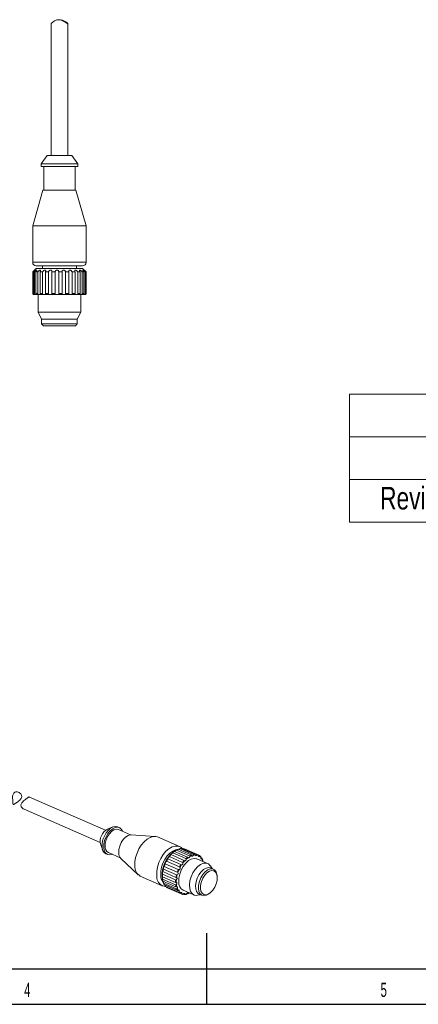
# Model space of a CAD drawing. Header units: millimetres. Extents: x 15 to 415, y 5 to 292.
# Tile 7 of 22: x 184 to 240, y 5 to 143. Entities that reach past the tile are written whole.
import ezdxf

# ---------------------------------------------------------------- set-up
doc = ezdxf.new("R2010")
doc.units = ezdxf.units.MM
doc.layers.add('SLD-0', color=179, linetype='Continuous')
doc.styles.add('SLDTEXTSTYLE1', font='TXT', dxfattribs={"width": 0.75})
doc.styles.add('SLDTEXTSTYLE2', font='TXT', dxfattribs={"width": 0.589474})

# ---------------------------------------------------------------- blocks, each defined once
blk = doc.blocks.new('SW_TABLEANNOTATION_0')
at = {"color": 0, "linetype": 'Continuous', "lineweight": 0}
for p, q in [((0, 0), (0, -18)), ((180, 0), (0, 0)), ((0, -6), (180, -6)), ((0, -12), (180, -12)), ((0, -18), (180, -18))]:
    blk.add_line(p, q, dxfattribs=at)
at = {"color": 0, "linetype": 'Continuous', "lineweight": 0, "insert": (4.32, -13.02), "char_height": 3.175, "attachment_point": 1, "style": 'SLDTEXTSTYLE1'}
blk.add_mtext('Revision', dxfattribs=at)

msp = doc.modelspace()

# ---------------------------------------------------------------- linework, layer by layer
at = {"color": 7, "linetype": 'Continuous', "lineweight": 15}
for p, q in [((188.225515, 142.820285), (188.225515, 124.30814)), ((190.575515, 124.30814), (190.575515, 142.81874)), ((187.661038, 124.30814), (186.825515, 123.15814)), ((186.825515, 123.15814), (186.825515, 122.75814)), ((189.159619, 123.15814), (186.825515, 123.15814)), ((187.661038, 124.30814), (189.237784, 124.30814)), ((191.975515, 123.15814), (189.159619, 123.15814)), ((189.237784, 124.30814), (191.139991, 124.30814)), ((191.975515, 123.15814), (191.139991, 124.30814)), ((191.975515, 122.75814), (191.975515, 123.15814)), ((186.825515, 122.75814), (189.159619, 122.75814)), ((187.200515, 122.75814), (187.200515, 119.45814)), ((189.159619, 122.75814), (191.975515, 122.75814)), ((191.600515, 119.45814), (191.600515, 122.75814)), ((187.084241, 119.45814), (185.650515, 114.45814)), ((187.084241, 119.45814), (189.183823, 119.45814)), ((189.183823, 119.45814), (191.716788, 119.45814)), ((193.150515, 114.45814), (191.716788, 119.45814)), ((185.650515, 114.45814), (185.650515, 109.33314)), ((189.049696, 114.45814), (185.650515, 114.45814)), ((193.150515, 114.45814), (189.049696, 114.45814)), ((193.150515, 109.33314), (193.150515, 114.45814)), ((186.150515, 108.48314), (185.650515, 107.98314)), ((185.650515, 107.98314), (185.650515, 104.93314)), ((185.669789, 107.98314), (185.650515, 107.98314)), ((185.669789, 104.93314), (185.669789, 107.98314)), ((185.895188, 107.98314), (185.753402, 107.98314)), ((185.753402, 107.98314), (185.753402, 104.93314)), ((185.895188, 104.93314), (185.895188, 107.98314)), ((186.35947, 107.98314), (186.103467, 107.98314)), ((186.103467, 107.98314), (186.103467, 104.93314)), ((189.096472, 108.83314), (186.150515, 108.83314)), ((186.150515, 108.48314), (189.096472, 108.48314)), ((186.35947, 104.93314), (186.35947, 107.98314)), ((187.030994, 107.98314), (186.67822, 107.98314)), ((186.67822, 107.98314), (186.67822, 104.93314)), ((187.025515, 108.83314), (187.025515, 108.48314)), ((187.030994, 104.93314), (187.030994, 107.98314)), ((187.863996, 107.98314), (187.438493, 107.98314)), ((187.438493, 107.98314), (187.438493, 104.93314)), ((187.863996, 104.93314), (187.863996, 107.98314)), ((188.80171, 107.98314), (188.332474, 107.98314)), ((188.332474, 107.98314), (188.332474, 104.93314)), ((188.80171, 104.93314), (188.80171, 107.98314)), ((192.650515, 108.83314), (189.096472, 108.83314)), ((189.096472, 108.48314), (192.650515, 108.48314)), ((189.780232, 107.98314), (189.299241, 107.98314)), ((189.299241, 107.98314), (189.299241, 104.93314)), ((189.780232, 104.93314), (189.780232, 107.98314)), ((190.732876, 107.98314), (190.272909, 107.98314)), ((190.272909, 107.98314), (190.272909, 104.93314)), ((190.732876, 104.93314), (190.732876, 107.98314)), ((191.594722, 107.98314), (191.187125, 107.98314)), ((191.187125, 107.98314), (191.187125, 104.93314)), ((191.594722, 104.93314), (191.594722, 107.98314)), ((191.775515, 108.48314), (191.775515, 108.83314)), ((192.307037, 107.98314), (191.979586, 107.98314)), ((191.979586, 107.98314), (191.979586, 104.93314)), ((192.307037, 104.93314), (192.307037, 107.98314)), ((192.821276, 107.98314), (192.596288, 107.98314)), ((192.596288, 107.98314), (192.596288, 104.93314)), ((193.150515, 107.98314), (192.650515, 108.48314)), ((192.821276, 104.93314), (192.821276, 107.98314)), ((193.102397, 107.98314), (192.995204, 107.98314)), ((192.995204, 107.98314), (192.995204, 104.93314)), ((193.102397, 104.93314), (193.102397, 107.98314)), ((193.150515, 107.98314), (193.149147, 107.98314)), ((193.149147, 107.98314), (193.149147, 104.93314)), ((193.150515, 104.93314), (193.150515, 107.98314)), ((185.771066, 104.83314), (185.750515, 104.83314)), ((185.753402, 104.93314), (185.895188, 104.93314)), ((185.771066, 104.83314), (185.847917, 104.83314)), ((185.994845, 104.83314), (185.846676, 104.83314)), ((185.994845, 104.83314), (186.185676, 104.83314)), ((186.103467, 104.93314), (186.35947, 104.93314)), ((186.450714, 104.83314), (186.183187, 104.83314)), ((186.400515, 104.83314), (186.400515, 102.314445)), ((186.450714, 104.83314), (186.738953, 104.83314)), ((186.67822, 104.93314), (187.030994, 104.93314)), ((187.107607, 104.83314), (186.738953, 104.83314)), ((187.107607, 104.83314), (187.476101, 104.83314)), ((187.438493, 104.93314), (187.863996, 104.93314)), ((187.920758, 104.83314), (187.476101, 104.83314)), ((187.920758, 104.83314), (188.344394, 104.83314)), ((188.332474, 104.93314), (188.80171, 104.93314)), ((188.834752, 104.83314), (188.344394, 104.83314)), ((188.834752, 104.83314), (189.28466, 104.83314)), ((189.787302, 104.83314), (189.28466, 104.83314)), ((189.299241, 104.93314), (189.780232, 104.93314)), ((189.787302, 104.83314), (190.232821, 104.83314)), ((190.713493, 104.83314), (190.232821, 104.83314)), ((190.272909, 104.93314), (190.732876, 104.93314)), ((190.713493, 104.83314), (191.124262, 104.83314)), ((191.550206, 104.83314), (191.124262, 104.83314)), ((191.187125, 104.93314), (191.594722, 104.93314)), ((191.550206, 104.83314), (191.898232, 104.83314)), ((192.240422, 104.83314), (191.898232, 104.83314)), ((191.979586, 104.93314), (192.307037, 104.93314)), ((192.240422, 104.83314), (192.501987, 104.83314)), ((192.400515, 102.314445), (192.400515, 104.83314)), ((192.737103, 104.83314), (192.501987, 104.83314)), ((192.596288, 104.93314), (192.821276, 104.93314)), ((192.73486, 104.83314), (192.894382, 104.83314)), ((193.0064, 104.83314), (192.894382, 104.83314)), ((192.995204, 104.93314), (193.102397, 104.93314)), ((193.005686, 104.83314), (193.048675, 104.83314)), ((186.400515, 102.314445), (186.900515, 101.33314)), ((186.400515, 102.314445), (192.400515, 102.314445)), ((191.900515, 101.33314), (192.400515, 102.314445)), ((186.900515, 101.33314), (186.900515, 100.68314)), ((191.900515, 101.33314), (186.900515, 101.33314)), ((191.900515, 100.68314), (191.900515, 101.33314)), ((186.900515, 100.68314), (187.150515, 100.43314)), ((186.900515, 100.68314), (189.166635, 100.68314)), ((189.190023, 100.43314), (187.150515, 100.43314)), ((189.166635, 100.68314), (191.900515, 100.68314)), ((191.650515, 100.43314), (189.190023, 100.43314)), ((191.650515, 100.43314), (191.900515, 100.68314)), ((195.879901, 29.629535), (185.197226, 34.298373)), ((184.444843, 32.575491), (195.127015, 27.906873)), ((196.888022, 30.095482), (196.148504, 29.791671)), ((197.798713, 30.013217), (197.558883, 30.118035)), ((199.351558, 29.00715), (197.678572, 29.738324)), ((202.807958, 28.782506), (199.482142, 29.010031)), ((206.22447, 27.356615), (203.151641, 28.699588)), ((195.19047, 27.599613), (195.469815, 26.850511)), ((195.908943, 26.34284), (196.148773, 26.238022)), ((196.268915, 26.512915), (197.9419, 25.781741)), ((205.301313, 26.468524), (207.130022, 25.669292)), ((205.496245, 26.637102), (205.308666, 26.499716)), ((207.379528, 25.877659), (205.55082, 26.676892)), ((205.814732, 26.850957), (207.64344, 26.051724)), ((207.897974, 26.175802), (206.069266, 26.975034)), ((206.32936, 27.056406), (208.158068, 26.257173)), ((208.400284, 26.288506), (206.571576, 27.087738)), ((206.810127, 27.070871), (206.716312, 27.024482)), ((206.810127, 27.070871), (208.638835, 26.271638)), ((208.852226, 26.20809), (207.023518, 27.007323)), ((198.028485, 25.683946), (200.454516, 23.397641)), ((206.071827, 24.127889), (204.243119, 24.927121)), ((204.415594, 25.287244), (206.244302, 24.488011)), ((206.434245, 24.817581), (204.605537, 25.616814)), ((204.824094, 25.935171), (206.652802, 25.135939)), ((206.880278, 25.414395), (205.051569, 26.213628)), ((210.192431, 24.967626), (208.682281, 25.627634)), ((208.884942, 26.167572), (209.052978, 26.094133)), ((209.234527, 25.796956), (209.372272, 25.736754)), ((203.909529, 23.829087), (205.738238, 23.029854)), ((205.817721, 23.392319), (203.989013, 24.191551)), ((204.103653, 24.568898), (205.932361, 23.769665)), ((210.816043, 24.258544), (210.58204, 24.623349)), ((211.010335, 24.17363), (210.620611, 24.343958)), ((200.748815, 23.201731), (203.821645, 21.858758)), ((203.828476, 23.112921), (203.862274, 22.819241)), ((203.846452, 23.118228), (205.67516, 22.318996)), ((205.689245, 22.661), (203.860537, 23.460233)), ((205.695155, 21.98377), (203.866446, 22.783003)), ((203.918719, 22.484766), (205.747427, 21.685533)), ((205.835046, 21.406782), (204.006338, 22.206014)), ((211.539133, 23.156135), (211.520333, 23.319494)), ((203.821645, 21.858758), (203.769507, 21.88337)), ((204.121407, 21.971868), (205.950115, 21.172636)), ((206.099387, 20.969355), (204.270678, 21.768588)), ((204.440701, 21.61449), (206.26941, 20.815257)), ((204.632283, 21.53076), (204.641453, 21.500533)), ((206.470162, 20.7013), (204.641453, 21.500533)), ((206.760021, 21.229348), (208.270171, 20.569341)), ((207.424413, 20.733588), (207.298992, 20.788404)), ((210.381725, 20.714267), (210.514386, 20.811431)), ((206.922103, 20.620885), (206.777276, 20.684181)), ((208.78748, 20.517251), (209.21416, 20.593306)), ((209.018727, 20.67872), (209.408452, 20.508392))]:
    msp.add_line(p, q, dxfattribs=at)
at = {"color": 8, "linetype": 'Continuous', "lineweight": 15}
for p, q in [((185.650515, 109.33314), (189.049696, 109.33314)), ((189.049696, 109.33314), (193.150515, 109.33314)), ((185.650515, 104.93314), (185.669789, 104.93314)), ((193.149147, 104.93314), (193.150515, 104.93314))]:
    msp.add_line(p, q, dxfattribs=at)
at = {"color": 7, "linetype": 'Continuous', "lineweight": 15, "flags": 128}
for points in [[(188.235921, 142.820285), (188.231083, 142.824834), (188.299659, 142.898215), (188.451907, 143.02633), (188.719555, 143.205607), (189.013403, 143.334133), (189.265756, 143.375403), (189.527143, 143.346492), (189.8415, 143.230184), (190.204859, 143.025392), (190.433352, 142.88079), (190.54746, 142.815342), (190.572992, 142.819754), (190.513605, 142.886627), (190.372527, 143.008066), (190.121074, 143.182531), (189.815155, 143.325564), (189.510438, 143.375737), (189.510438, 143.375737)], [(197.558883, 30.118035), (197.324637, 30.17485), (196.986362, 30.131092), (196.630883, 29.957807), (196.282426, 29.666804), (195.964737, 29.277916), (195.699465, 28.817643), (195.50469, 28.317354), (195.393684, 27.811141), (195.374013, 27.333503)], [(195.613843, 27.228685), (195.633515, 27.706324), (195.74452, 28.212537), (195.939296, 28.712826), (196.204567, 29.173098), (196.522256, 29.561987), (196.870714, 29.852989), (197.226193, 30.026274), (197.564467, 30.070033), (197.862485, 29.981283), (198.099937, 29.766072), (198.242924, 29.491676)], [(195.811887, 27.359307), (195.834151, 27.806132), (195.948737, 28.27884), (196.146364, 28.739135), (196.41102, 29.149727), (196.721265, 29.477351), (197.051964, 29.695467), (197.376326, 29.786402), (197.668073, 29.742791), (197.678572, 29.738324)], [(197.729083, 26.454063), (197.752524, 26.924503), (197.873167, 27.422194), (198.081238, 27.906817), (198.359882, 28.339109), (198.686523, 28.684049), (199.0347, 28.913692), (199.376205, 29.009434), (199.482142, 29.010031)], [(203.151641, 28.699588), (202.937435, 28.765813), (202.543877, 28.77106), (202.122561, 28.644429), (201.693186, 28.391839), (201.275831, 28.025103), (200.89001, 27.561368), (200.553763, 27.022318), (200.282813, 26.433159), (200.08983, 25.821438), (199.983837, 25.21576), (199.969791, 24.644444)], [(196.833266, 26.266266), (196.721294, 26.224965), (196.383019, 26.181207), (196.085001, 26.269957), (195.84755, 26.485167), (195.686847, 26.812172), (195.613843, 27.228685)], [(208.682281, 25.627634), (208.638566, 25.645215), (208.287124, 25.694355), (207.900121, 25.601122), (207.501872, 25.371375), (207.117401, 25.019549), (206.770866, 24.567751), (206.484041, 24.044369), (206.274948, 23.48229), (206.156725, 22.916829), (206.136801, 22.383519)], [(206.534135, 24.766477), (206.568597, 24.767278), (206.605619, 24.782838), (206.642276, 24.811929), (206.675669, 24.852248), (206.703157, 24.900609), (206.722566, 24.953187), (206.732363, 25.005826), (206.731772, 25.054361)], [(206.969488, 25.345353), (206.999127, 25.332375), (207.033868, 25.334256), (207.070963, 25.350846), (207.10748, 25.380835), (207.140531, 25.421849), (207.167502, 25.470648), (207.186262, 25.523371), (207.195326, 25.575851)], [(207.456065, 25.793598), (207.478862, 25.767726), (207.508953, 25.755799), (207.543959, 25.758759), (207.581111, 25.776372), (207.617473, 25.807246), (207.650169, 25.848939), (207.676613, 25.898154), (207.694715, 25.951001)], [(208.78748, 20.517251), (208.665328, 20.502619), (208.313887, 20.551759), (208.02009, 20.740184), (207.802398, 21.056054), (207.674489, 21.479522), (207.6444, 21.983981), (207.714023, 22.537732), (207.878981, 23.105983), (208.128911, 23.653028), (208.448108, 24.144493), (208.816516, 24.549498), (209.210986, 24.842596), (209.606733, 25.00537), (209.97889, 25.027591), (210.304074, 24.907865), (210.561851, 24.653714), (210.58204, 24.623349)], [(207.960707, 26.080664), (207.975108, 26.043662), (207.998499, 26.018739), (208.02903, 26.007867), (208.064286, 26.011905), (208.101481, 26.030533), (208.137672, 26.06228), (208.169999, 26.104634), (208.195905, 26.154247)], [(208.449024, 26.18699), (208.454048, 26.141378), (208.469145, 26.105159), (208.49312, 26.081195), (208.524077, 26.071382), (208.55957, 26.076496), (208.59679, 26.096133), (208.632797, 26.128739), (208.664741, 26.171737)], [(208.887737, 26.105328), (208.883042, 26.054216), (208.888816, 26.009167), (208.904601, 25.973746), (208.92915, 25.950751), (208.960522, 25.942002), (208.996235, 25.94819), (209.033467, 25.968826), (209.069274, 26.002279)], [(209.24695, 25.841245), (209.232855, 25.788114), (209.228912, 25.737307), (209.235432, 25.692841), (209.2519, 25.658232), (209.277013, 25.636216), (209.308786, 25.628535), (209.344706, 25.635794), (209.381934, 25.657422)], [(210.620611, 24.343958), (210.338275, 24.401003), (209.990354, 24.330491), (209.629774, 24.125061), (209.283277, 23.799948), (208.976562, 23.379266), (208.732377, 22.894213), (208.568831, 22.380764), (208.498054, 21.876999), (208.525295, 21.42028), (208.648534, 21.04448), (208.858631, 20.777471), (209.018727, 20.67872)], [(208.889102, 21.470201), (208.911075, 21.954957), (209.029338, 22.468346), (209.23512, 22.972291), (209.51316, 23.429416), (209.842836, 23.80582), (210.199698, 24.073585), (210.557279, 24.212853), (210.889059, 24.213295), (211.170432, 24.074879), (211.380528, 23.807869), (211.503767, 23.432069), (211.520333, 23.319494)], [(209.171025, 21.491771), (209.244521, 21.098284), (209.408329, 20.800168), (209.649178, 20.621574), (209.947556, 20.576972), (210.27929, 20.669974), (210.617504, 20.893047), (210.9348, 21.228118), (211.205471, 21.648041), (211.407589, 22.118797), (211.52478, 22.602248), (211.54755, 23.059229), (211.474054, 23.452716), (211.310246, 23.750832), (211.069397, 23.929425), (210.771019, 23.974027), (210.439286, 23.881025), (210.101071, 23.657952), (209.783775, 23.322882), (209.513104, 22.902959), (209.310986, 22.432202), (209.193795, 21.948751), (209.171025, 21.491771)], [(205.806263, 22.007978), (205.8357, 22.05439), (205.857626, 22.106171), (205.870308, 22.159225), (205.872743, 22.209357), (205.864739, 22.252604), (205.846927, 22.285545), (205.820718, 22.305577), (205.788182, 22.311116)], [(205.802902, 22.668515), (205.837236, 22.70665), (205.866203, 22.753579), (205.887513, 22.805592), (205.899481, 22.858574), (205.90116, 22.908338), (205.892418, 22.950948), (205.873946, 22.983036), (205.847204, 23.002063)], [(205.940121, 21.444246), (205.962654, 21.495773), (205.976045, 21.548876), (205.979235, 21.599356), (205.971971, 21.643222), (205.954828, 21.677004), (205.929162, 21.698032), (205.897001, 21.704644), (205.860889, 21.696315)], [(206.195353, 21.015737), (206.209447, 21.068867), (206.21339, 21.119674), (206.20687, 21.16414), (206.190403, 21.19875), (206.16529, 21.220765), (206.133517, 21.228447), (206.097597, 21.221187), (206.060369, 21.19956)], [(206.554565, 20.751653), (206.55926, 20.802766), (206.553487, 20.847814), (206.537702, 20.883236), (206.513153, 20.906231), (206.481781, 20.91498), (206.446067, 20.908791), (206.408835, 20.888155), (206.373029, 20.854703)], [(206.993279, 20.669992), (206.988254, 20.715604), (206.973158, 20.751823), (206.949183, 20.775787), (206.918225, 20.785599), (206.882733, 20.780485), (206.845512, 20.760849), (206.809506, 20.728243), (206.777561, 20.685245)], [(207.481596, 20.776317), (207.467194, 20.81332), (207.443803, 20.838243), (207.413273, 20.849115), (207.378016, 20.845077), (207.340822, 20.826448), (207.304631, 20.794702), (207.272304, 20.752348), (207.246398, 20.702735)], [(210.381725, 20.714267), (210.038709, 20.521858), (209.690788, 20.451347), (209.381329, 20.520982), (209.133284, 20.725601), (208.965049, 21.050028), (208.889102, 21.470201)]]:
    msp.add_lwpolyline(points, dxfattribs=at)
at = {"color": 8, "linetype": 'Continuous', "lineweight": 15, "flags": 128}
for points in [[(203.04262, 23.301472), (203.056667, 23.872787), (203.16266, 24.478465), (203.355643, 25.090186), (203.626592, 25.679345), (203.962839, 26.218395), (204.34866, 26.68213), (204.766016, 27.048867), (205.19539, 27.301456), (205.616706, 27.428088), (206.010264, 27.422841), (206.20805, 27.363616)], [(206.00331, 26.933217), (205.690534, 26.889926), (205.292827, 26.718974), (204.896738, 26.427139), (204.52362, 26.030153), (204.193589, 25.549419), (203.924437, 25.010851), (203.730673, 24.443486), (203.622743, 23.877909), (203.606467, 23.344612)]]:
    msp.add_lwpolyline(points, dxfattribs=at)
at = {"color": 7, "linetype": 'Continuous', "lineweight": 15}
for centre, radius, start, end in [((186.150515, 109.33314), 0.5, 180, 270), ((192.650515, 109.33314), 0.5, 270, 0), ((185.750515, 104.93314), 0.1, 180, 270), ((193.050515, 104.93314), 0.1, 270, 0), ((197.037874, 28.097591), 1.913344, 117.69890132, 195.08586337), ((196.410642, 27.253498), 1.039712, 175.58680723, 241.148787), ((196.732241, 27.309685), 0.921691, 176.91383632, 239.82175791), ((198.804246, 26.4288), 1.075459, 178.65400661, 223.8356198), ((207.793457, 23.39689), 3.975137, 128.68827973, 184.09648496), ((207.433123, 24.169382), 3.13539, 126.89431339, 132.83727165), ((206.848421, 25.053552), 2.073446, 112.07238516, 119.90323851), ((206.620623, 25.756691), 1.33195, 92.11030748, 102.63115312), ((206.630181, 26.076569), 1.010454, 67.09106005, 79.74176908), ((208.449331, 24.957459), 1.33195, 92.11030748, 102.63115312), ((208.458889, 25.277336), 1.010454, 67.09106005, 79.74176908), ((209.000966, 22.86851), 5.184109, 156.60297482, 160.85257488), ((208.859317, 22.945689), 5.022903, 147.87358652, 152.21366736), ((208.220329, 23.392873), 4.242369, 138.32527923, 143.18281052), ((210.049037, 22.59364), 4.242369, 138.32527923, 143.18281052), ((210.044785, 22.590499), 4.128761, 138.14599194, 143.36209781), ((209.261831, 23.370149), 3.13539, 126.89431339, 132.83727165), ((209.278647, 23.346184), 3.051498, 126.67496613, 133.0566189), ((208.677129, 24.254319), 2.073446, 112.07238516, 119.90323851), ((208.709629, 24.206656), 2.018116, 111.78345481, 120.19216886), ((208.488001, 24.89094), 1.296636, 91.72258125, 103.01887935), ((208.497402, 25.202213), 0.983859, 66.62554481, 80.20728432), ((208.399576, 25.202358), 1.10553, 41.85602254, 53.76981794), ((208.439782, 25.129195), 1.076352, 41.41736947, 54.20847101), ((208.029928, 24.841101), 1.579335, 21.21980463, 31.122961), ((209.784888, 25.257464), 0.32254, 151.22294952, 174.8977653), ((201.538585, 24.559867), 1.571073, 176.91402723, 239.821567), ((208.500549, 23.012283), 4.663114, 165.35123349, 169.91187202), ((205.798122, 23.607351), 0.262236, 300.25929133, 25.94253203), ((210.829674, 22.069278), 5.184109, 156.60297482, 160.85257488), ((210.804576, 22.080283), 5.045246, 156.44613399, 161.0094157), ((206.075221, 24.346622), 0.271131, 292.65972292, 16.15749558), ((210.688025, 22.146456), 5.022903, 147.87358652, 152.21366736), ((210.666692, 22.155336), 4.888362, 147.71340462, 152.37384926), ((207.506723, 23.138773), 3.660329, 174.96163514, 180.3215865), ((206.384291, 23.070612), 2.534218, 186.51656238, 193.36623533), ((205.515321, 22.802242), 1.622503, 201.55992524, 210.78284038), ((209.335431, 22.33954), 3.660329, 174.96163514, 180.3215865), ((210.329257, 22.213051), 4.663114, 165.35123349, 169.91187202), ((209.350376, 22.34341), 3.56234, 174.7638016, 180.51942004), ((210.317577, 22.220266), 4.53822, 165.18290769, 170.08019781), ((207.354954, 22.295941), 1.221296, 175.88783542, 240.84775881), ((205.094103, 22.506265), 1.10553, 221.85602254, 233.76981794), ((208.212999, 22.27138), 2.534218, 186.51656238, 193.36623533), ((208.258024, 22.277086), 2.466486, 186.26377736, 193.61902035), ((207.344029, 22.00301), 1.622503, 201.55992524, 210.78284038), ((207.412374, 22.015881), 1.579335, 201.21980463, 211.122961), ((206.922812, 21.707032), 1.10553, 221.85602254, 233.76981794), ((207.00252, 21.727786), 1.076352, 221.41736947, 234.20847101), ((206.9449, 21.654769), 0.983859, 246.62554481, 260.20728432), ((206.863499, 21.632054), 1.010454, 247.09106005, 259.74176908), ((206.954302, 21.966042), 1.296636, 271.72258125, 283.01887935)]:
    msp.add_arc(centre, radius, start, end, dxfattribs=at)
at = {"color": 8, "linetype": 'Continuous', "lineweight": 15}
for centre, radius, start, end in [((204.636855, 23.223297), 1.59615, 177.19270154, 237.08463886), ((205.246334, 23.348418), 1.639872, 180.13299991, 217.43462514), ((206.769626, 22.567141), 1.927161, 291.68105681, 296.74373757)]:
    msp.add_arc(centre, radius, start, end, dxfattribs=at)
at = {"color": 7, "linetype": 'Continuous', "lineweight": 15}
for points, knots in [([(185.753402, 107.98314), (185.79035, 108.02203), (185.852979, 108.087949), (185.915894, 108.165267), (185.946653, 108.209753), (185.956194, 108.231971), (185.948335, 108.235094), (185.92425, 108.220629), (185.881008, 108.18572), (185.808752, 108.11995), (185.733407, 108.046951), (185.68442, 107.997816), (185.669789, 107.98314)], [0, 0, 0, 0, 0.1747784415, 0.2962564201, 0.3841626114, 0.4533573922, 0.5229186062, 0.5848511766, 0.6655471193, 0.7774489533, 0.9335287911, 1, 1, 1, 1]), ([(186.103467, 107.98314), (186.135891, 108.02203), (186.190851, 108.087949), (186.233155, 108.165267), (186.244837, 108.209753), (186.236476, 108.231971), (186.212395, 108.235094), (186.173288, 108.220629), (186.116279, 108.18572), (186.033131, 108.11995), (185.955302, 108.046951), (185.909013, 107.997816), (185.895188, 107.98314)], [0, 0, 0, 0, 0.17477844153, 0.29625642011, 0.3841626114, 0.45335739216, 0.52291860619, 0.58485117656, 0.66554711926, 0.77744895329, 0.93352879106, 1, 1, 1, 1]), ([(186.67822, 107.98314), (186.703911, 108.02203), (186.747458, 108.087949), (186.766266, 108.165267), (186.758076, 108.209753), (186.732382, 108.231971), (186.693721, 108.235094), (186.642255, 108.220629), (186.575365, 108.18572), (186.486991, 108.11995), (186.411982, 108.046951), (186.371547, 107.997816), (186.35947, 107.98314)], [0, 0, 0, 0, 0.1747784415, 0.2962564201, 0.3841626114, 0.4533573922, 0.5229186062, 0.5848511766, 0.6655471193, 0.7774489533, 0.9335287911, 1, 1, 1, 1]), ([(187.438493, 107.98314), (187.455699, 108.02203), (187.484865, 108.087949), (187.478897, 108.165267), (187.451392, 108.209753), (187.410117, 108.231971), (187.35951, 108.235094), (187.299194, 108.220629), (187.226981, 108.18572), (187.139403, 108.11995), (187.072326, 108.046951), (187.040499, 107.997816), (187.030994, 107.98314)], [0, 0, 0, 0, 0.1747784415, 0.2962564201, 0.3841626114, 0.4533573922, 0.5229186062, 0.5848511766, 0.6655471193, 0.7774489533, 0.9335287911, 1, 1, 1, 1]), ([(188.332474, 107.98314), (188.340024, 108.02203), (188.352821, 108.087949), (188.322483, 108.165267), (188.277538, 108.209753), (188.223493, 108.231971), (188.16439, 108.235094), (188.099334, 108.220629), (188.026719, 108.18572), (187.945906, 108.11995), (187.891332, 108.046951), (187.870283, 107.997816), (187.863996, 107.98314)], [0, 0, 0, 0, 0.17477844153, 0.29625642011, 0.3841626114, 0.45335739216, 0.52291860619, 0.58485117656, 0.66554711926, 0.77744895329, 0.93352879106, 1, 1, 1, 1]), ([(189.299241, 107.98314), (189.296619, 108.02203), (189.292176, 108.087949), (189.239535, 108.165267), (189.180213, 108.209753), (189.117082, 108.231971), (189.05351, 108.235094), (188.988147, 108.220629), (188.920079, 108.18572), (188.851538, 108.11995), (188.813187, 108.046951), (188.80435, 107.997816), (188.80171, 107.98314)], [0, 0, 0, 0, 0.1747784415, 0.2962564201, 0.3841626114, 0.4533573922, 0.5229186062, 0.5848511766, 0.6655471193, 0.7774489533, 0.9335287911, 1, 1, 1, 1]), ([(190.272909, 107.98314), (190.260295, 108.02203), (190.238913, 108.087949), (190.167557, 108.165267), (190.097901, 108.209753), (190.029987, 108.231971), (189.966278, 108.235094), (189.905062, 108.220629), (189.846181, 108.18572), (189.794582, 108.11995), (189.775067, 108.046951), (189.779044, 107.997816), (189.780232, 107.98314)], [0, 0, 0, 0, 0.17477844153, 0.29625642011, 0.3841626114, 0.45335739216, 0.52291860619, 0.58485117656, 0.66554711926, 0.77744895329, 0.93352879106, 1, 1, 1, 1]), ([(191.187125, 107.98314), (191.165378, 108.02203), (191.128515, 108.087949), (191.043307, 108.165267), (190.968064, 108.209753), (190.899994, 108.231971), (190.84049, 108.235094), (190.787594, 108.220629), (190.74191, 108.18572), (190.710771, 108.11995), (190.711421, 108.046951), (190.727942, 107.997816), (190.732876, 107.98314)], [0, 0, 0, 0, 0.17477844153, 0.29625642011, 0.3841626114, 0.45335739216, 0.52291860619, 0.58485117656, 0.66554711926, 0.77744895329, 0.93352879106, 1, 1, 1, 1]), ([(191.979586, 107.98314), (191.950188, 108.02203), (191.900357, 108.087949), (191.807103, 108.165267), (191.7314, 108.209753), (191.667814, 108.231971), (191.61657, 108.235094), (191.575598, 108.220629), (191.546226, 108.18572), (191.537668, 108.11995), (191.55844, 108.046951), (191.586378, 107.997816), (191.594722, 107.98314)], [0, 0, 0, 0, 0.1747784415, 0.2962564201, 0.3841626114, 0.4533573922, 0.5229186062, 0.5848511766, 0.6655471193, 0.7774489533, 0.9335287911, 1, 1, 1, 1]), ([(192.596288, 107.98314), (192.561243, 108.02203), (192.501839, 108.087949), (192.406894, 108.165267), (192.33589, 108.209753), (192.281121, 108.231971), (192.24163, 108.235094), (192.215374, 108.220629), (192.204315, 108.18572), (192.218922, 108.11995), (192.2584, 108.046951), (192.295851, 107.997816), (192.307037, 107.98314)], [0, 0, 0, 0, 0.17477844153, 0.29625642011, 0.3841626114, 0.45335739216, 0.52291860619, 0.58485117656, 0.66554711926, 0.77744895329, 0.93352879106, 1, 1, 1, 1]), ([(192.995204, 107.98314), (192.956899, 108.02203), (192.89197, 108.087949), (192.801805, 108.165267), (192.74034, 108.209753), (192.698119, 108.231971), (192.673072, 108.235094), (192.663322, 108.220629), (192.67133, 108.18572), (192.708106, 108.11995), (192.763599, 108.046951), (192.808011, 107.997816), (192.821276, 107.98314)], [0, 0, 0, 0, 0.1747784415, 0.2962564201, 0.3841626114, 0.4533573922, 0.5229186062, 0.5848511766, 0.6655471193, 0.7774489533, 0.9335287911, 1, 1, 1, 1]), ([(193.149147, 107.98314), (193.110193, 108.02203), (193.044165, 108.087949), (192.964924, 108.165267), (192.917186, 108.209753), (192.890392, 108.231971), (192.881495, 108.235094), (192.888914, 108.220629), (192.915444, 108.18572), (192.971883, 108.11995), (193.03961, 108.046951), (193.087957, 107.997816), (193.102397, 107.98314)], [0, 0, 0, 0, 0.17477844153, 0.29625642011, 0.3841626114, 0.45335739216, 0.52291860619, 0.58485117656, 0.66554711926, 0.77744895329, 0.93352879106, 1, 1, 1, 1]), ([(185.669789, 104.93314), (185.670876, 104.921937), (185.673054, 104.899496), (185.690118, 104.869597), (185.715197, 104.847239), (185.743917, 104.834961), (185.76276, 104.833697), (185.771066, 104.83314)], [0, 0, 0, 0, 0.2111209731, 0.4228836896, 0.6335761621, 0.8384875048, 1, 1, 1, 1]), ([(185.846676, 104.83314), (185.846495, 104.83314), (185.83598, 104.833164), (185.815007, 104.837371), (185.786939, 104.855033), (185.766221, 104.880283), (185.75503, 104.9076), (185.753867, 104.925852), (185.753402, 104.93314)], [0, 0, 0, 0, 0.0041771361, 0.2427993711, 0.4529929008, 0.6549815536, 0.8622447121, 1, 1, 1, 1]), ([(185.895188, 104.93314), (185.896197, 104.921937), (185.898218, 104.899496), (185.914246, 104.869597), (185.938407, 104.847239), (185.966873, 104.834961), (185.986287, 104.833697), (185.994845, 104.83314)], [0, 0, 0, 0, 0.2111209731, 0.4228836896, 0.6335761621, 0.8384875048, 1, 1, 1, 1]), ([(186.183187, 104.83314), (186.183045, 104.83314), (186.174788, 104.833164), (186.157698, 104.837371), (186.133565, 104.855033), (186.115132, 104.880283), (186.104955, 104.9076), (186.103891, 104.925852), (186.103467, 104.93314)], [0, 0, 0, 0, 0.0041771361, 0.2427993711, 0.4529929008, 0.6549815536, 0.8622447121, 1, 1, 1, 1]), ([(186.35947, 104.93314), (186.360332, 104.921937), (186.362058, 104.899496), (186.375957, 104.869597), (186.397553, 104.847239), (186.423826, 104.834961), (186.442488, 104.833697), (186.450714, 104.83314)], [0, 0, 0, 0, 0.2111209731, 0.4228836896, 0.6335761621, 0.8384875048, 1, 1, 1, 1]), ([(186.738953, 104.83314), (186.73886, 104.83314), (186.733425, 104.833164), (186.721381, 104.837371), (186.702828, 104.855033), (186.687937, 104.880283), (186.679466, 104.9076), (186.678576, 104.925852), (186.67822, 104.93314)], [0, 0, 0, 0, 0.0041771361, 0.2427993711, 0.4529929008, 0.6549815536, 0.8622447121, 1, 1, 1, 1]), ([(187.030994, 104.93314), (187.03165, 104.921937), (187.032964, 104.899496), (187.043787, 104.869597), (187.061347, 104.847239), (187.083636, 104.834961), (187.100273, 104.833697), (187.107607, 104.83314)], [0, 0, 0, 0, 0.2111209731, 0.4228836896, 0.6335761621, 0.8384875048, 1, 1, 1, 1]), ([(187.476101, 104.83314), (187.476062, 104.83314), (187.473818, 104.833164), (187.467643, 104.837371), (187.455934, 104.855033), (187.445599, 104.880283), (187.439413, 104.9076), (187.438755, 104.925852), (187.438493, 104.93314)], [0, 0, 0, 0, 0.0041771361, 0.2427993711, 0.4529929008, 0.6549815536, 0.8622447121, 1, 1, 1, 1]), ([(187.863996, 104.93314), (187.864402, 104.921937), (187.865215, 104.899496), (187.872224, 104.869597), (187.884551, 104.847239), (187.901337, 104.834961), (187.914817, 104.833697), (187.920758, 104.83314)], [0, 0, 0, 0, 0.2111209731, 0.4228836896, 0.6335761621, 0.8384875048, 1, 1, 1, 1]), ([(188.344653, 104.836959), (188.344809, 104.837672), (188.345278, 104.839828), (188.341399, 104.855425), (188.336529, 104.880176), (188.332998, 104.907617), (188.332624, 104.925857), (188.332474, 104.93314)], [0, 0, 0, 0, 0.1205795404, 0.3647004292, 0.599292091, 0.8400096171, 1, 1, 1, 1]), ([(188.80171, 104.93314), (188.801838, 104.921937), (188.802094, 104.899496), (188.804812, 104.869597), (188.811065, 104.847239), (188.821204, 104.834961), (188.830607, 104.833697), (188.834752, 104.83314)], [0, 0, 0, 0, 0.21112097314, 0.42288368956, 0.63357616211, 0.83848750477, 1, 1, 1, 1]), ([(189.28466, 104.83314), (189.284735, 104.83314), (189.289105, 104.833164), (189.2955, 104.837371), (189.299352, 104.855033), (189.299884, 104.880283), (189.299346, 104.9076), (189.299271, 104.925852), (189.299241, 104.93314)], [0, 0, 0, 0, 0.0041771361, 0.2427993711, 0.4529929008, 0.6549815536, 0.8622447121, 1, 1, 1, 1]), ([(189.780232, 104.93314), (189.780073, 104.921937), (189.779754, 104.899496), (189.777995, 104.869597), (189.77775, 104.847239), (189.780551, 104.834961), (189.785237, 104.833697), (189.787302, 104.83314)], [0, 0, 0, 0, 0.2111209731, 0.4228836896, 0.6335761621, 0.8384875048, 1, 1, 1, 1]), ([(190.232821, 104.83314), (190.232947, 104.83314), (190.240289, 104.833164), (190.25253, 104.837371), (190.264038, 104.855033), (190.27014, 104.880283), (190.272582, 104.9076), (190.272816, 104.925852), (190.272909, 104.93314)], [0, 0, 0, 0, 0.0041771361, 0.2427993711, 0.4529929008, 0.6549815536, 0.8622447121, 1, 1, 1, 1]), ([(190.732876, 104.93314), (190.732441, 104.921937), (190.73157, 104.899496), (190.725455, 104.869597), (190.718726, 104.847239), (190.713999, 104.834961), (190.713648, 104.833697), (190.713493, 104.83314)], [0, 0, 0, 0, 0.2111209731, 0.4228836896, 0.6335761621, 0.8384875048, 1, 1, 1, 1]), ([(191.124262, 104.83314), (191.124431, 104.83314), (191.134244, 104.833164), (191.151496, 104.837371), (191.169876, 104.855033), (191.181132, 104.880283), (191.186388, 104.9076), (191.186915, 104.925852), (191.187125, 104.93314)], [0, 0, 0, 0, 0.0041771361, 0.2427993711, 0.4529929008, 0.6549815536, 0.8622447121, 1, 1, 1, 1]), ([(191.594722, 104.93314), (191.594041, 104.921937), (191.592676, 104.899496), (191.582621, 104.869597), (191.569869, 104.847239), (191.557935, 104.834961), (191.552571, 104.833697), (191.550206, 104.83314)], [0, 0, 0, 0, 0.21112097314, 0.42288368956, 0.63357616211, 0.83848750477, 1, 1, 1, 1]), ([(191.898232, 104.83314), (191.898432, 104.83314), (191.910048, 104.833164), (191.931136, 104.837371), (191.955135, 104.855033), (191.970779, 104.880283), (191.978489, 104.9076), (191.979273, 104.925852), (191.979586, 104.93314)], [0, 0, 0, 0, 0.0041771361, 0.2427993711, 0.4529929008, 0.6549815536, 0.8622447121, 1, 1, 1, 1]), ([(192.307037, 104.93314), (192.306155, 104.921937), (192.30439, 104.899496), (192.291081, 104.869597), (192.273173, 104.847239), (192.254846, 104.834961), (192.244835, 104.833697), (192.240422, 104.83314)], [0, 0, 0, 0, 0.2111209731, 0.4228836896, 0.6335761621, 0.8384875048, 1, 1, 1, 1]), ([(192.501987, 104.83314), (192.502204, 104.83314), (192.514831, 104.833164), (192.538317, 104.837371), (192.566301, 104.855033), (192.585266, 104.880283), (192.594906, 104.9076), (192.595894, 104.925852), (192.596288, 104.93314)], [0, 0, 0, 0, 0.0041771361, 0.2427993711, 0.4529929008, 0.6549815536, 0.8622447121, 1, 1, 1, 1]), ([(192.821276, 104.93314), (192.820255, 104.921937), (192.81821, 104.899496), (192.802553, 104.869597), (192.780711, 104.847239), (192.757239, 104.834961), (192.743263, 104.833697), (192.737103, 104.83314)], [0, 0, 0, 0, 0.2111209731, 0.4228836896, 0.6335761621, 0.8384875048, 1, 1, 1, 1]), ([(192.894382, 104.83314), (192.894602, 104.83314), (192.907379, 104.833164), (192.931663, 104.837371), (192.961724, 104.855033), (192.982717, 104.880283), (192.99363, 104.9076), (192.994755, 104.925852), (192.995204, 104.93314)], [0, 0, 0, 0, 0.0041771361, 0.2427993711, 0.4529929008, 0.6549815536, 0.8622447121, 1, 1, 1, 1]), ([(193.102397, 104.93314), (193.101306, 104.921937), (193.09912, 104.899496), (193.082182, 104.869597), (193.057894, 104.847239), (193.030877, 104.834961), (193.013889, 104.833697), (193.0064, 104.83314)], [0, 0, 0, 0, 0.2111209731, 0.4228836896, 0.6335761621, 0.8384875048, 1, 1, 1, 1]), ([(193.048675, 104.83314), (193.048883, 104.83314), (193.06094, 104.833164), (193.084367, 104.837371), (193.114457, 104.855033), (193.136048, 104.880283), (193.14749, 104.9076), (193.148674, 104.925852), (193.149147, 104.93314)], [0, 0, 0, 0, 0.0041771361, 0.2427993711, 0.4529929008, 0.6549815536, 0.8622447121, 1, 1, 1, 1]), ([(184.114361, 34.426267), (184.098225, 34.498146), (184.062237, 34.658462), (183.869331, 34.858864), (183.627621, 35.000055), (183.37675, 35.048582), (183.157008, 35.000469), (182.992072, 34.870614), (182.882529, 34.672741), (182.825824, 34.413564), (182.824811, 34.119662), (182.853238, 33.841256), (182.874744, 33.617895), (182.879407, 33.440601), (182.873548, 33.301173), (182.892912, 33.234144), (182.978626, 33.247296), (183.118524, 33.322226), (183.297183, 33.441057), (183.501869, 33.593722), (183.722608, 33.776201), (183.929511, 33.98177), (184.091118, 34.199181), (184.107087, 34.355201), (184.114361, 34.426267)], [0, 0, 0, 0, 0.0413335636, 0.0921886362, 0.1445478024, 0.1944260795, 0.2365689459, 0.2788118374, 0.3191456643, 0.3636729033, 0.4173472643, 0.4630645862, 0.4968405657, 0.5307216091, 0.5750892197, 0.6366145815, 0.6882942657, 0.7310895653, 0.7740148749, 0.8142748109, 0.8580005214, 0.9104076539, 0.959191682, 1, 1, 1, 1]), ([(184.444871, 32.575542), (184.359387, 32.622889), (184.201005, 32.710613), (184.043589, 32.907223), (183.979425, 33.101812), (184.003958, 33.298524), (184.133776, 33.519653), (184.355034, 33.745389), (184.60787, 33.95559), (184.828707, 34.118394), (185.003138, 34.233124), (185.123921, 34.292675), (185.18384, 34.314785), (185.193933, 34.296487), (185.195115, 34.294344)], [0, 0, 0, 0, 0.1072063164, 0.1986289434, 0.2661720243, 0.3339252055, 0.4226487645, 0.545683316, 0.6490291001, 0.7346084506, 0.8204477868, 0.9009570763, 0.9883970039, 1, 1, 1, 1]), ([(205.301313, 26.468524), (205.281627, 26.454028), (205.248259, 26.429457), (205.184973, 26.377943), (205.133912, 26.333779), (205.091567, 26.294676), (205.058157, 26.261162), (205.032286, 26.232063), (205.014841, 26.2079), (205.011833, 26.193471), (205.027233, 26.197713), (205.045972, 26.209967), (205.051569, 26.213628)], [0, 0, 0, 0, 0.1747784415, 0.2962564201, 0.3841626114, 0.4533573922, 0.5229186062, 0.5848511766, 0.6655471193, 0.7774489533, 0.9335287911, 1, 1, 1, 1]), ([(205.496252, 26.637093), (205.496276, 26.637115), (205.497054, 26.637835), (205.518786, 26.653416), (205.543453, 26.671493), (205.55082, 26.676892)], [0, 0, 0, 0, 0.0219505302, 0.7078776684, 1, 1, 1, 1]), ([(205.814732, 26.850957), (205.789684, 26.833137), (205.747227, 26.802932), (205.67196, 26.752556), (205.614075, 26.714351), (205.574785, 26.688556), (205.558859, 26.678056), (205.554593, 26.675243)], [0, 0, 0, 0, 0.3651300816, 0.6189100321, 0.8025550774, 0.9471100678, 1, 1, 1, 1]), ([(206.32936, 27.056406), (206.299022, 27.037238), (206.247599, 27.004749), (206.175098, 26.966282), (206.140385, 26.950415), (206.133158, 26.947111)], [0, 0, 0, 0, 0.5325352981, 0.902668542, 1, 1, 1, 1]), ([(206.677756, 27.005089), (206.644967, 27.046775), (206.523628, 27.201039), (206.352406, 27.324678), (206.209077, 27.360768), (206.201679, 27.362631)], [0, 0, 0, 0, 0.259904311, 0.9618001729, 1, 1, 1, 1]), ([(208.195905, 26.154247), (208.195973, 26.15441), (208.199948, 26.163867), (208.204108, 26.183137), (208.199881, 26.210695), (208.188171, 26.233557), (208.173193, 26.249248), (208.162384, 26.254912), (208.158068, 26.257173)], [0, 0, 0, 0, 0.0041771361, 0.2427993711, 0.4529929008, 0.6549815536, 0.8622447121, 1, 1, 1, 1]), ([(208.400284, 26.288506), (208.406761, 26.28474), (208.419736, 26.277196), (208.434271, 26.256398), (208.443882, 26.231704), (208.448467, 26.207204), (208.448853, 26.193174), (208.449024, 26.18699)], [0, 0, 0, 0, 0.2111209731, 0.4228836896, 0.6335761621, 0.8384875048, 1, 1, 1, 1]), ([(208.664741, 26.171737), (208.664832, 26.171884), (208.670093, 26.180461), (208.67687, 26.198436), (208.676244, 26.225189), (208.667242, 26.247914), (208.653744, 26.263694), (208.643089, 26.269371), (208.638835, 26.271638)], [0, 0, 0, 0, 0.0041771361, 0.2427993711, 0.4529929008, 0.6549815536, 0.8622447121, 1, 1, 1, 1]), ([(204.415594, 25.287244), (204.4056, 25.284139), (204.388659, 25.278877), (204.351369, 25.239159), (204.319634, 25.195462), (204.292098, 25.149446), (204.269263, 25.103388), (204.25029, 25.05628), (204.235518, 25.007559), (204.228072, 24.959228), (204.232319, 24.933344), (204.240635, 24.928552), (204.243119, 24.927121)], [0, 0, 0, 0, 0.1747784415, 0.2962564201, 0.3841626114, 0.4533573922, 0.5229186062, 0.5848511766, 0.6655471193, 0.7774489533, 0.9335287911, 1, 1, 1, 1]), ([(204.824094, 25.935171), (204.809552, 25.925701), (204.784904, 25.909648), (204.734479, 25.861709), (204.692559, 25.815815), (204.656863, 25.771558), (204.627791, 25.730309), (204.604358, 25.691109), (204.586477, 25.653086), (204.58431, 25.637583), (204.583052, 25.628575)], [0, 0, 0, 0, 0.2248101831, 0.3810622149, 0.494132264, 0.58313461, 0.6726082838, 0.752269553, 0.8560653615, 1, 1, 1, 1]), ([(204.59158, 25.617745), (204.592342, 25.616133), (204.594355, 25.611873), (204.60125, 25.614919), (204.605537, 25.616814)], [0, 0, 0, 0, 0.3783498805, 1, 1, 1, 1]), ([(206.731772, 25.054361), (206.731753, 25.054503), (206.730672, 25.062717), (206.725105, 25.078516), (206.708581, 25.09942), (206.688151, 25.116385), (206.668589, 25.128539), (206.657307, 25.133827), (206.652802, 25.135939)], [0, 0, 0, 0, 0.0041771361, 0.2427993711, 0.4529929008, 0.6549815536, 0.8622447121, 1, 1, 1, 1]), ([(206.880278, 25.414395), (206.8872, 25.41086), (206.901066, 25.403777), (206.922554, 25.386966), (206.942278, 25.369309), (206.958304, 25.354418), (206.966066, 25.348126), (206.969488, 25.345353)], [0, 0, 0, 0, 0.2111209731, 0.4228836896, 0.6335761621, 0.8384875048, 1, 1, 1, 1]), ([(207.195326, 25.575851), (207.195338, 25.57601), (207.196029, 25.58528), (207.1938, 25.603424), (207.181343, 25.627954), (207.163718, 25.647834), (207.145601, 25.661648), (207.134467, 25.667111), (207.130022, 25.669292)], [0, 0, 0, 0, 0.00417713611, 0.24279937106, 0.4529929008, 0.65498155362, 0.86224471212, 1, 1, 1, 1]), ([(207.379528, 25.877659), (207.386303, 25.873995), (207.399873, 25.866656), (207.419076, 25.847729), (207.435561, 25.826633), (207.448033, 25.807372), (207.453607, 25.797812), (207.456065, 25.793598)], [0, 0, 0, 0, 0.2111209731, 0.4228836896, 0.6335761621, 0.8384875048, 1, 1, 1, 1]), ([(207.694715, 25.951001), (207.694756, 25.951168), (207.697172, 25.960861), (207.698261, 25.98019), (207.689998, 26.006989), (207.675347, 26.028881), (207.658793, 26.043901), (207.647821, 26.049492), (207.64344, 26.051724)], [0, 0, 0, 0, 0.0041771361, 0.2427993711, 0.4529929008, 0.6549815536, 0.8622447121, 1, 1, 1, 1]), ([(207.897974, 26.175802), (207.904597, 26.172059), (207.917863, 26.164563), (207.934695, 26.144276), (207.94773, 26.12078), (207.9563, 26.098241), (207.959358, 26.086042), (207.960707, 26.080664)], [0, 0, 0, 0, 0.2111209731, 0.4228836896, 0.6335761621, 0.8384875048, 1, 1, 1, 1]), ([(208.852226, 26.20809), (208.858574, 26.204357), (208.87129, 26.19688), (208.883759, 26.176453), (208.890205, 26.151845), (208.890995, 26.126834), (208.888734, 26.111908), (208.887737, 26.105328)], [0, 0, 0, 0, 0.2111209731, 0.4228836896, 0.6335761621, 0.8384875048, 1, 1, 1, 1]), ([(209.069274, 26.002279), (209.06938, 26.002401), (209.075569, 26.009514), (209.084329, 26.025042), (209.086625, 26.049484), (209.079913, 26.070974), (209.067698, 26.086256), (209.057178, 26.091885), (209.052978, 26.094133)], [0, 0, 0, 0, 0.0041771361, 0.2427993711, 0.4529929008, 0.6549815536, 0.8622447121, 1, 1, 1, 1]), ([(209.223001, 25.940035), (209.229245, 25.93639), (209.241753, 25.929087), (209.252528, 25.909891), (209.256282, 25.886645), (209.253725, 25.86261), (209.249023, 25.847781), (209.24695, 25.841245)], [0, 0, 0, 0, 0.2111209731, 0.4228836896, 0.6335761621, 0.8384875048, 1, 1, 1, 1]), ([(209.381934, 25.657422), (209.382049, 25.65751), (209.388742, 25.662675), (209.398716, 25.674774), (209.403057, 25.695553), (209.398059, 25.714795), (209.386845, 25.729025), (209.376431, 25.734549), (209.372272, 25.736754)], [0, 0, 0, 0, 0.0041771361, 0.2427993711, 0.4529929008, 0.6549815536, 0.8622447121, 1, 1, 1, 1]), ([(209.517352, 25.466487), (209.486994, 25.537364), (209.448046, 25.628293), (209.400039, 25.708865), (209.389451, 25.726634)], [0, 0, 0, 0, 0.7794631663, 1, 1, 1, 1]), ([(209.512533, 25.476995), (209.513101, 25.476087), (209.517083, 25.469717), (209.516703, 25.453908), (209.512026, 25.432587), (209.505194, 25.418809), (209.502182, 25.412736)], [0, 0, 0, 0, 0.0572249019, 0.401411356, 0.7361537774, 1, 1, 1, 1]), ([(203.909529, 23.829087), (203.905657, 23.840936), (203.899093, 23.861022), (203.885369, 23.849171), (203.874317, 23.820773), (203.865399, 23.781733), (203.858754, 23.735693), (203.854088, 23.682182), (203.851556, 23.619507), (203.852234, 23.545606), (203.855917, 23.491406), (203.859475, 23.467402), (203.860537, 23.460233)], [0, 0, 0, 0, 0.1747784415, 0.2962564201, 0.3841626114, 0.4533573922, 0.5229186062, 0.5848511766, 0.6655471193, 0.7774489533, 0.9335287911, 1, 1, 1, 1]), ([(204.103653, 24.568898), (204.097298, 24.573065), (204.086525, 24.580129), (204.061753, 24.55272), (204.040547, 24.51499), (204.022146, 24.470756), (204.006952, 24.423054), (203.99441, 24.371103), (203.984715, 24.313763), (203.97982, 24.251099), (203.982381, 24.210319), (203.987488, 24.195868), (203.989013, 24.191551)], [0, 0, 0, 0, 0.1747784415, 0.2962564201, 0.3841626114, 0.4533573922, 0.5229186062, 0.5848511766, 0.6655471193, 0.7774489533, 0.9335287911, 1, 1, 1, 1]), ([(206.033933, 23.722071), (206.033859, 23.722149), (206.029566, 23.726684), (206.018159, 23.735016), (205.994965, 23.745664), (205.970173, 23.75493), (205.948455, 23.762879), (205.936954, 23.767729), (205.932361, 23.769665)], [0, 0, 0, 0, 0.0041771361, 0.2427993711, 0.4529929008, 0.6549815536, 0.8622447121, 1, 1, 1, 1]), ([(206.071827, 24.127889), (206.078994, 24.12472), (206.09335, 24.118374), (206.118541, 24.107444), (206.14326, 24.098787), (206.16442, 24.094673), (206.175009, 24.095885), (206.179676, 24.096419)], [0, 0, 0, 0, 0.2111209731, 0.4228836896, 0.6335761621, 0.8384875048, 1, 1, 1, 1]), ([(206.335642, 24.422072), (206.335594, 24.422185), (206.332813, 24.428784), (206.324115, 24.441237), (206.30393, 24.457406), (206.281055, 24.470751), (206.260265, 24.480904), (206.248857, 24.485983), (206.244302, 24.488011)], [0, 0, 0, 0, 0.0041771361, 0.2427993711, 0.4529929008, 0.6549815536, 0.8622447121, 1, 1, 1, 1]), ([(206.434245, 24.817581), (206.441301, 24.814214), (206.455436, 24.807471), (206.478966, 24.793387), (206.501499, 24.779973), (206.520487, 24.770249), (206.52996, 24.767631), (206.534135, 24.766477)], [0, 0, 0, 0, 0.2111209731, 0.4228836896, 0.6335761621, 0.8384875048, 1, 1, 1, 1]), ([(203.83421, 23.171759), (203.8335, 23.167785), (203.832231, 23.160682), (203.832548, 23.129197), (203.834766, 23.08818), (203.838887, 23.036455), (203.845116, 22.972108), (203.854008, 22.890825), (203.861545, 22.825598), (203.865319, 22.792799), (203.866446, 22.783003)], [0, 0, 0, 0, 0.1249122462, 0.2232360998, 0.3220806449, 0.4100851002, 0.5247517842, 0.6837611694, 0.9055462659, 1, 1, 1, 1]), ([(203.846452, 23.118228), (203.843652, 23.139133), (203.839649, 23.169019), (203.836754, 23.169614), (203.835884, 23.169793)], [0, 0, 0, 0, 0.6994616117, 1, 1, 1, 1]), ([(203.95151, 22.470434), (203.955606, 22.454797), (203.966705, 22.412417), (203.985009, 22.331178), (203.998884, 22.258288), (204.004624, 22.218037), (204.006338, 22.206014)], [0, 0, 0, 0, 0.163631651, 0.4434652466, 0.8337750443, 1, 1, 1, 1]), ([(205.788182, 22.311116), (205.788073, 22.311109), (205.781715, 22.310752), (205.766849, 22.30968), (205.740362, 22.308459), (205.713795, 22.309316), (205.691352, 22.312848), (205.67978, 22.317241), (205.67516, 22.318996)], [0, 0, 0, 0, 0.0041771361, 0.2427993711, 0.4529929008, 0.6549815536, 0.8622447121, 1, 1, 1, 1]), ([(205.689245, 22.661), (205.696537, 22.658262), (205.711142, 22.652777), (205.738088, 22.648557), (205.764772, 22.64965), (205.787368, 22.656552), (205.798149, 22.664855), (205.802902, 22.668515)], [0, 0, 0, 0, 0.2111209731, 0.4228836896, 0.6335761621, 0.8384875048, 1, 1, 1, 1]), ([(205.847204, 23.002063), (205.847109, 23.0021), (205.841597, 23.004263), (205.828086, 23.007982), (205.802743, 23.012698), (205.776691, 23.017705), (205.75441, 23.023395), (205.742852, 23.028011), (205.738238, 23.029854)], [0, 0, 0, 0, 0.0041771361, 0.2427993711, 0.4529929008, 0.6549815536, 0.8622447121, 1, 1, 1, 1]), ([(205.817721, 23.392319), (205.824969, 23.389365), (205.839486, 23.383448), (205.865841, 23.375883), (205.891976, 23.372173), (205.914367, 23.37373), (205.925402, 23.378668), (205.930266, 23.380844)], [0, 0, 0, 0, 0.2111209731, 0.4228836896, 0.6335761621, 0.8384875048, 1, 1, 1, 1]), ([(203.762893, 21.90468), (203.811921, 21.874529), (203.956043, 21.785898), (204.127893, 21.772467), (204.241282, 21.763605)], [0, 0, 0, 0, 0.3401835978, 1, 1, 1, 1]), ([(204.22796, 21.9253), (204.229119, 21.922255), (204.24415, 21.882757), (204.258376, 21.828043), (204.267849, 21.782261), (204.270678, 21.768588)], [0, 0, 0, 0, 0.055326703, 0.7178464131, 1, 1, 1, 1]), ([(205.695155, 21.98377), (205.702451, 21.981234), (205.717066, 21.976154), (205.743988, 21.975034), (205.770315, 21.980454), (205.79208, 21.992013), (205.801924, 22.003094), (205.806263, 22.007978)], [0, 0, 0, 0, 0.21112097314, 0.42288368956, 0.63357616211, 0.83848750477, 1, 1, 1, 1]), ([(205.860889, 21.696315), (205.860772, 21.696266), (205.854002, 21.693414), (205.838622, 21.687699), (205.812074, 21.680939), (205.78577, 21.678039), (205.763579, 21.679659), (205.752036, 21.683857), (205.747427, 21.685533)], [0, 0, 0, 0, 0.0041771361, 0.2427993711, 0.4529929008, 0.6549815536, 0.8622447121, 1, 1, 1, 1]), ([(205.835046, 21.406782), (205.842308, 21.40442), (205.856854, 21.39969), (205.883139, 21.401212), (205.908228, 21.410192), (205.92818, 21.4254), (205.936467, 21.43848), (205.940121, 21.444246)], [0, 0, 0, 0, 0.2111209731, 0.4228836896, 0.6335761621, 0.8384875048, 1, 1, 1, 1]), ([(206.060369, 21.19956), (206.060253, 21.199472), (206.053531, 21.19432), (206.038513, 21.184425), (206.012992, 21.172903), (205.987712, 21.166894), (205.966169, 21.16698), (205.954696, 21.171022), (205.950115, 21.172636)], [0, 0, 0, 0, 0.0041771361, 0.2427993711, 0.4529929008, 0.6549815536, 0.8622447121, 1, 1, 1, 1]), ([(206.099387, 20.969355), (206.106577, 20.967129), (206.120979, 20.962671), (206.146057, 20.966198), (206.169113, 20.977725), (206.186393, 20.995327), (206.192612, 21.009493), (206.195353, 21.015737)], [0, 0, 0, 0, 0.2111209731, 0.4228836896, 0.6335761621, 0.8384875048, 1, 1, 1, 1]), ([(206.373029, 20.854703), (206.372922, 20.854581), (206.366705, 20.84748), (206.352901, 20.834157), (206.329424, 20.818972), (206.305859, 20.810715), (206.285316, 20.809749), (206.273948, 20.813686), (206.26941, 20.815257)], [0, 0, 0, 0, 0.0041771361, 0.2427993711, 0.4529929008, 0.6549815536, 0.8622447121, 1, 1, 1, 1]), ([(206.470162, 20.7013), (206.477248, 20.699162), (206.491442, 20.694878), (206.514826, 20.699635), (206.535191, 20.712526), (206.549124, 20.731102), (206.552901, 20.745366), (206.554565, 20.751653)], [0, 0, 0, 0, 0.2111209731, 0.4228836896, 0.6335761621, 0.8384875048, 1, 1, 1, 1]), ([(207.424413, 20.733588), (207.431225, 20.731459), (207.44487, 20.727195), (207.463891, 20.731812), (207.477666, 20.743591), (207.483819, 20.759695), (207.482276, 20.771232), (207.481596, 20.776317)], [0, 0, 0, 0, 0.2111209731, 0.4228836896, 0.6335761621, 0.8384875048, 1, 1, 1, 1]), ([(207.449446, 20.72749), (207.52225, 20.758208), (207.596117, 20.789375), (207.669864, 20.830646), (207.670925, 20.83124)], [0, 0, 0, 0, 0.9856093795, 1, 1, 1, 1]), ([(206.777561, 20.685245), (206.77747, 20.685098), (206.77218, 20.676533), (206.760359, 20.660763), (206.739805, 20.643267), (206.718529, 20.633775), (206.69927, 20.632311), (206.688037, 20.6362), (206.683552, 20.637752)], [0, 0, 0, 0, 0.0041771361, 0.2427993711, 0.4529929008, 0.6549815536, 0.8622447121, 1, 1, 1, 1]), ([(206.922103, 20.620885), (206.929061, 20.618779), (206.942997, 20.614562), (206.964315, 20.619691), (206.981514, 20.632667), (206.991651, 20.650732), (206.992781, 20.6641), (206.993279, 20.669992)], [0, 0, 0, 0, 0.2111209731, 0.4228836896, 0.6335761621, 0.8384875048, 1, 1, 1, 1]), ([(206.933866, 20.616183), (207.003857, 20.620854), (207.093612, 20.626843), (207.185576, 20.646892), (207.205827, 20.651307)], [0, 0, 0, 0, 0.7797923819, 1, 1, 1, 1]), ([(207.246398, 20.702735), (207.246329, 20.702572), (207.242326, 20.693128), (207.23314, 20.675878), (207.216113, 20.658313), (207.203088, 20.649655), (207.195693, 20.649381), (207.194782, 20.649348)], [0, 0, 0, 0, 0.00611260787, 0.35530021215, 0.66288669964, 0.95846658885, 1, 1, 1, 1])]:
    msp.add_open_spline(points, degree=3, knots=knots, dxfattribs=at)
at = {"layer": 'SLD-0', "color": 179, "linetype": 'Continuous'}
for p, q in [((210.078844, 5.21478), (210.078844, 15.21478)), ((20.078844, 10.21478), (410.078844, 10.21478)), ((15.078844, 5.21478), (415.078844, 5.21478))]:
    msp.add_line(p, q, dxfattribs=at)

# ---------------------------------------------------------------- block references
at = {"color": 7, "linetype": 'Continuous', "lineweight": 0}
msp.add_blockref('SW_TABLEANNOTATION_0', (230.078844, 90.845978), dxfattribs=at)

# ---------------------------------------------------------------- texts
at = {"layer": 'SLD-0', "char_height": 2, "attachment_point": 2, "style": 'SLDTEXTSTYLE2'}
for s, insert in [('4', (184.897399, 8.242742)), ('5', (234.897399, 8.242742))]:
    msp.add_mtext(s, dxfattribs=dict(at, insert=insert))

doc.saveas('drawing.dxf')
